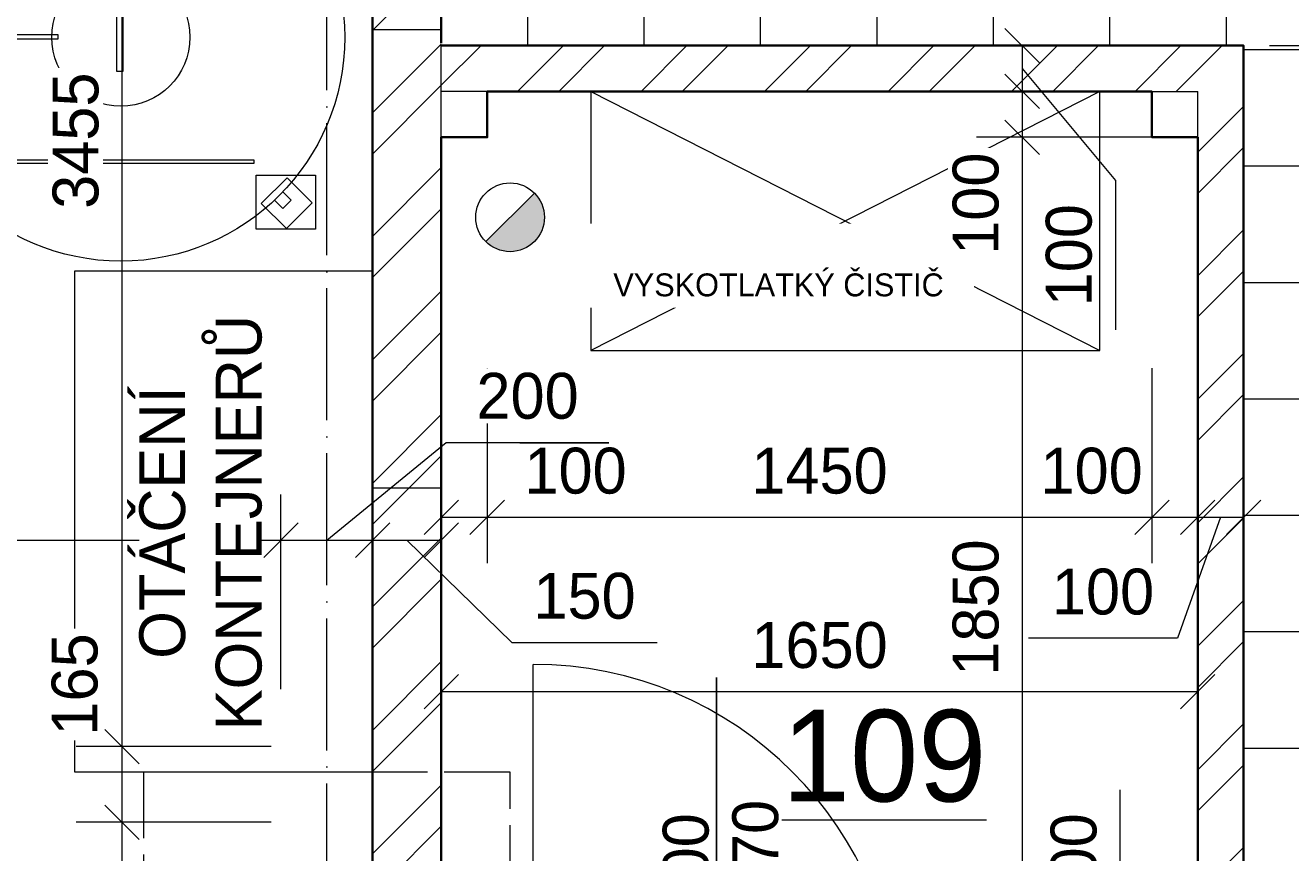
# Model space of a CAD drawing. Header units: millimetres. Extents: x -291499 to 405099, y -171163 to 417446.
# Tile 18 of 256: x -252363 to -249602, y 40456 to 42261. Entities that reach past the tile are written whole.
import ezdxf
from ezdxf.enums import TextEntityAlignment as Align

# ---------------------------------------------------------------- set-up
doc = ezdxf.new("R2010")
doc.units = ezdxf.units.MM
doc.header["$LTSCALE"] = 12
doc.header["$PDMODE"] = 35
doc.header["$PDSIZE"] = -4
for name, pattern in [('ACAD_ISO02W100', [15, 12, -3]), ('ACAD_ISO04W100', [30, 24, -3, 0, -3]), ('ACAD_ISO10W100', [18, 12, -3, 0, -3])]:
    doc.linetypes.add(name, pattern=pattern)
for name, color, linetype, lineweight in [('koty', 6, 'Continuous', 9), ('NS_tenka', 10, 'Continuous', 9), ('NS_tlusta', 10, 'Continuous', 15), ('NS_velmi_tlusta', 10, 'Continuous', 35), ('srafy', 6, 'Continuous', 9), ('tenka', 6, 'Continuous', 9), ('text', 6, 'Continuous', 9), ('tlusta', 7, 'Continuous', 15)]:
    doc.layers.add(name, color=color, linetype=linetype, lineweight=lineweight)
doc.layers.add('netisk', color=30, linetype='Continuous', plot=False)
doc.layers.add('popisky', color=6, linetype='Continuous')
doc.layers.add('zarizovaci predmety', color=10, linetype='Continuous', lineweight=9, transparency=0.3)
doc.styles.add('laplan', font='txt', dxfattribs={"height": 2})
doc.styles.add('laplan bold', font='txt', dxfattribs={"height": 2})
doc.styles.add('laplan N', font='txt')
doc.dimstyles.new('laplan', dxfattribs={"dimscale": 0, "dimtxt": 2, "dimasz": 1.5, "dimexe": 2, "dimexo": 0, "dimgap": 1, "dimtad": 1, "dimdec": 0, "dimrnd": 5, "dimzin": 1, "dimtxsty": 'laplan', "dimblk": 'OBLIQUE', "dimcen": 2, "dimclrd": 256, "dimclre": 256, "dimclrt": 256, "dimadec": 0, "dimazin": 0, "dimtfac": 1, "dimtdec": 0, "dimtmove": 1, "dimatfit": 2, "dimfxl": 6.5, "dimfxlon": 1, "dimtfill": 1, "dimlwd": 13, "dimlwe": -1, "dimarcsym": 0})
pattern_1 = [(45, (-143959.65, 10701.15), (-134.70384, 134.70384), []), (45, (-143869.85, 10701.15), (-134.70384, 134.70384), [])]

# ---------------------------------------------------------------- blocks, each defined once
blk = doc.blocks.new('_OBLIQUE')
at = {"color": 0, "linetype": 'ByBlock'}
blk.add_line((-0.5, -0.5), (0.5, 0.5), dxfattribs=at)
blk = doc.blocks.new('*D95')
at = {"layer": 'Defpoints', "color": 0, "transparency": 16777216}
for p in [(-250052, 43787.1), (-248919.8, 43787.1), (-250252, 40232.1)]:
    blk.add_point(p, dxfattribs=at)
at = {"layer": 'koty', "transparency": 16777216}
for p, q in [((-249244.8, 43787.1), (-248819.8, 43787.1)), ((-249244.8, 40232.1), (-248819.8, 40232.1))]:
    blk.add_line(p, q, dxfattribs=at)
at = {"layer": 'koty', "lineweight": 13, "transparency": 16777216}
blk.add_line((-248919.8, 40232.1), (-248919.8, 43787.1), dxfattribs=at)
at = {"layer": 'koty', "lineweight": 13, "transparency": 16777216, "xscale": 75, "yscale": 75, "zscale": 75}
for p, rotation in [((-248919.8, 43787.1), 90), ((-248919.8, 40232.1), 270)]:
    blk.add_blockref('_OBLIQUE', p, dxfattribs=dict(at, rotation=rotation))
at = {"layer": 'koty', "transparency": 16777216, "insert": (-249020.8, 42009.6), "char_height": 100, "attachment_point": 5, "rotation": 90, "style": 'laplan', "bg_fill": 3, "box_fill_scale": 1.1, "bg_fill_color": 256, "bg_fill_true_color": 13158600, "bg_fill_transparency": 0}
blk.add_mtext('3555', dxfattribs=at)
blk = doc.blocks.new('A$C0abe2e0b')
at = {"layer": 'zarizovaci predmety'}
for points in [[(63.7, 907.3), (193.4, 907.3), (193.4, 789.6), (63.7, 789.6)], [(71, 849.4), (127.4, 905.8), (182, 851.1), (125.7, 794.8)], [(786.7, 907.3), (916.4, 907.3), (916.4, 789.6), (786.7, 789.6)], [(117.1, 843.9), (135.1, 861.8), (153, 843.9), (135.1, 825.9)], [(826, 841.8), (844, 859.7), (861.9, 841.8), (844, 823.8)], [(198.4, 764.2), (782.3, 764.2), (782.3, 755.8), (198.4, 755.8)], [(484.2, 563.3), (497, 563.3), (497, 413.5), (484.2, 413.5)], [(625.7, 492.4), (1029.5, 492.4), (1029.5, 482.4), (625.7, 482.4)], [(198.1, 219.5), (782, 219.5), (782, 210.7), (198.1, 210.7)], [(63.7, 181.8), (193.4, 181.8), (193.4, 64.1), (63.7, 64.1)], [(788.7, 181.8), (918.4, 181.8), (918.4, 64.1), (788.7, 64.1)], [(117.3, 133), (135.2, 151), (153.1, 133), (135.2, 115.1)], [(825.9, 135.1), (843.9, 153), (861.8, 135.1), (843.9, 117.1)]]:
    blk.add_lwpolyline(points, close=True, dxfattribs=at)
for centre, radius in [((488.5, 488.5), 488.5), ((488.5, 488.5), 150.5), ((491.2, 119.1), 43.6)]:
    blk.add_circle(centre, radius, dxfattribs=at)
blk = doc.blocks.new('*D181')
at = {"layer": 'Defpoints', "color": 0, "transparency": 16777216}
for p in [(-252151.4, 40687.5), (-251805, 40687.5), (-251805, 40522.5)]:
    blk.add_point(p, dxfattribs=at)
at = {"layer": 'koty', "transparency": 16777216}
for p, q in [((-251826.4, 40687.5), (-252251.4, 40687.5)), ((-251826.4, 40522.5), (-252251.4, 40522.5))]:
    blk.add_line(p, q, dxfattribs=at)
at = {"layer": 'koty', "lineweight": 13, "transparency": 16777216}
blk.add_line((-252151.4, 40522.5), (-252151.4, 40687.5), dxfattribs=at)
at = {"layer": 'koty', "lineweight": 13, "transparency": 16777216, "xscale": 75, "yscale": 75, "zscale": 75}
for p, rotation in [((-252151.4, 40687.5), 90), ((-252151.4, 40522.5), 270)]:
    blk.add_blockref('_OBLIQUE', p, dxfattribs=dict(at, rotation=rotation))
at = {"layer": 'koty', "transparency": 16777216, "insert": (-252254.4, 40823.2), "char_height": 100, "attachment_point": 5, "rotation": 90, "style": 'laplan', "bg_fill": 3, "box_fill_scale": 1.1, "bg_fill_color": 256, "bg_fill_true_color": 13158600, "bg_fill_transparency": 0}
blk.add_mtext('165', dxfattribs=at)
blk = doc.blocks.new('*D182')
at = {"layer": 'Defpoints', "color": 0, "transparency": 16777216}
for p in [(-252151.4, 43737.1), (-251805, 43737.1), (-251805, 40282.1)]:
    blk.add_point(p, dxfattribs=at)
at = {"layer": 'koty', "transparency": 16777216}
for p, q in [((-251826.4, 43737.1), (-252251.4, 43737.1)), ((-251826.4, 40282.1), (-252251.4, 40282.1))]:
    blk.add_line(p, q, dxfattribs=at)
at = {"layer": 'koty', "lineweight": 13, "transparency": 16777216}
blk.add_line((-252151.4, 40282.1), (-252151.4, 43737.1), dxfattribs=at)
at = {"layer": 'koty', "lineweight": 13, "transparency": 16777216, "xscale": 75, "yscale": 75, "zscale": 75}
for p, rotation in [((-252151.4, 43737.1), 90), ((-252151.4, 40282.1), 270)]:
    blk.add_blockref('_OBLIQUE', p, dxfattribs=dict(at, rotation=rotation))
at = {"layer": 'koty', "transparency": 16777216, "insert": (-252252.4, 42009.6), "char_height": 100, "attachment_point": 5, "rotation": 90, "style": 'laplan', "bg_fill": 3, "box_fill_scale": 1.1, "bg_fill_color": 256, "bg_fill_true_color": 13158600, "bg_fill_transparency": 0}
blk.add_mtext('3455', dxfattribs=at)
blk = doc.blocks.new('*D228')
at = {"layer": 'Defpoints', "color": 0, "transparency": 16777216}
for p in [(-251805, 41138), (-257565, 40792.5), (-251805, 40687.5)]:
    blk.add_point(p, dxfattribs=at)
at = {"layer": 'koty', "transparency": 16777216}
for p, q in [((-257565, 40813), (-257565, 41238)), ((-251805, 40813), (-251805, 41238))]:
    blk.add_line(p, q, dxfattribs=at)
at = {"layer": 'koty', "lineweight": 13, "transparency": 16777216}
blk.add_line((-257565, 41138), (-251805, 41138), dxfattribs=at)
at = {"layer": 'koty', "lineweight": 13, "transparency": 16777216, "xscale": 75, "yscale": 75, "zscale": 75, "rotation": 180}
blk.add_blockref('_OBLIQUE', (-257565, 41138), dxfattribs=at)
at = {"layer": 'koty', "lineweight": 13, "transparency": 16777216, "xscale": 75, "yscale": 75, "zscale": 75}
blk.add_blockref('_OBLIQUE', (-251805, 41138), dxfattribs=at)
at = {"layer": 'koty', "transparency": 16777216, "insert": (-254449.5, 41237.8), "char_height": 100, "attachment_point": 5, "style": 'laplan', "bg_fill": 3, "box_fill_scale": 1.1, "bg_fill_color": 256, "bg_fill_true_color": 13158600, "bg_fill_transparency": 0}
blk.add_mtext('5760', dxfattribs=at)
blk = doc.blocks.new('*D229')
at = {"layer": 'Defpoints', "color": 0, "transparency": 16777216}
for p in [(-251605, 41138), (-251805, 40687.5), (-251605, 40687.5)]:
    blk.add_point(p, dxfattribs=at)
at = {"layer": 'koty', "lineweight": 13, "transparency": 16777216}
for p, q in [((-251705, 41138), (-251444.2, 41351.3)), ((-251444.2, 41351.3), (-251089.5, 41351.3)), ((-251805, 41138), (-251605, 41138))]:
    blk.add_line(p, q, dxfattribs=at)
at = {"layer": 'koty', "transparency": 16777216}
for p, q in [((-251805, 40813), (-251805, 41238)), ((-251605, 40813), (-251605, 41238))]:
    blk.add_line(p, q, dxfattribs=at)
at = {"layer": 'koty', "lineweight": 13, "transparency": 16777216, "xscale": 75, "yscale": 75, "zscale": 75, "rotation": 180}
blk.add_blockref('_OBLIQUE', (-251805, 41138), dxfattribs=at)
at = {"layer": 'koty', "lineweight": 13, "transparency": 16777216, "xscale": 75, "yscale": 75, "zscale": 75}
blk.add_blockref('_OBLIQUE', (-251605, 41138), dxfattribs=at)
at = {"layer": 'koty', "transparency": 16777216, "insert": (-251266.9, 41452.3), "char_height": 100, "attachment_point": 5, "style": 'laplan', "bg_fill": 3, "box_fill_scale": 1.1, "bg_fill_color": 256, "bg_fill_true_color": 13158600, "bg_fill_transparency": 0}
blk.add_mtext('200', dxfattribs=at)
blk = doc.blocks.new('*U1809')
at = {"layer": 'NS_tlusta', "linetype": 'ByBlock'}
for p, q in [((-400, 100), (-400, 900)), ((-450, 100), (-400, 100)), ((-400, 0), (-400, 100)), ((400, 100), (400, 0)), ((400, 100), (450, 100)), ((400, 0), (450, 0)), ((-450, 0), (-400, 0))]:
    blk.add_line(p, q, dxfattribs=at)
at = {"layer": 'NS_tlusta', "linetype": 'ACAD_ISO10W100'}
for p, q in [((-400, 100), (400, 100)), ((-400, 0), (400, 0))]:
    blk.add_line(p, q, dxfattribs=at)
at = {"layer": 'NS_tlusta', "linetype": 'ByBlock'}
blk.add_arc((-400, 100), 800, 0, 90, dxfattribs=at)
at = {"layer": 'popisky'}
blk.add_line((0, -77.5), (0, 871.4), dxfattribs=at)
at = {"layer": 'popisky', "style": 'laplan N', "flags": 8}
blk.add_attdef('SIRKA', text='', height=100, rotation=90, dxfattribs=at).set_placement((13, 463.6), align=Align.BOTTOM_CENTER)
blk.add_attdef('VYSKA', text='', height=100, rotation=90, dxfattribs=at).set_placement((34.8, 455.6), align=Align.TOP_CENTER)
blk = doc.blocks.new('*D232')
at = {"layer": 'Defpoints', "color": 0, "transparency": 16777216}
for p in [(-251455, 41138), (-251605, 40687.5), (-251455, 40167.1)]:
    blk.add_point(p, dxfattribs=at)
at = {"layer": 'koty', "transparency": 16777216}
for p, q in [((-251605, 40813), (-251605, 41238)), ((-251455, 40813), (-251455, 41238))]:
    blk.add_line(p, q, dxfattribs=at)
at = {"layer": 'koty', "lineweight": 13, "transparency": 16777216}
for p, q in [((-251605, 41138), (-251455, 41138)), ((-251530, 41138), (-251301.2, 40915)), ((-251301.2, 40915), (-250984.1, 40915))]:
    blk.add_line(p, q, dxfattribs=at)
at = {"layer": 'koty', "lineweight": 13, "transparency": 16777216, "xscale": 75, "yscale": 75, "zscale": 75, "rotation": 180}
blk.add_blockref('_OBLIQUE', (-251605, 41138), dxfattribs=at)
at = {"layer": 'koty', "lineweight": 13, "transparency": 16777216, "xscale": 75, "yscale": 75, "zscale": 75}
blk.add_blockref('_OBLIQUE', (-251455, 41138), dxfattribs=at)
at = {"layer": 'koty', "transparency": 16777216, "insert": (-251142.6, 41016), "char_height": 100, "attachment_point": 5, "style": 'laplan', "bg_fill": 3, "box_fill_scale": 1.1, "bg_fill_color": 256, "bg_fill_true_color": 13158600, "bg_fill_transparency": 0}
blk.add_mtext('150', dxfattribs=at)
blk = doc.blocks.new('*D233')
at = {"layer": 'Defpoints', "color": 0, "transparency": 16777216}
for p in [(-251355, 42017.1), (-251355, 41188), (-251455, 40167.1)]:
    blk.add_point(p, dxfattribs=at)
at = {"layer": 'koty', "transparency": 16777216}
for p, q in [((-251355, 41513), (-251355, 41088)), ((-251455, 40863), (-251455, 41288))]:
    blk.add_line(p, q, dxfattribs=at)
at = {"layer": 'koty', "lineweight": 13, "transparency": 16777216}
blk.add_line((-251455, 41188), (-251355, 41188), dxfattribs=at)
at = {"layer": 'koty', "lineweight": 13, "transparency": 16777216, "xscale": 75, "yscale": 75, "zscale": 75, "rotation": 180}
blk.add_blockref('_OBLIQUE', (-251455, 41188), dxfattribs=at)
at = {"layer": 'koty', "lineweight": 13, "transparency": 16777216, "xscale": 75, "yscale": 75, "zscale": 75}
blk.add_blockref('_OBLIQUE', (-251355, 41188), dxfattribs=at)
at = {"layer": 'koty', "transparency": 16777216, "insert": (-251162.2, 41289), "char_height": 100, "attachment_point": 5, "style": 'laplan', "bg_fill": 3, "box_fill_scale": 1.1, "bg_fill_color": 256, "bg_fill_true_color": 13158600, "bg_fill_transparency": 0}
blk.add_mtext('100', dxfattribs=at)
blk = doc.blocks.new('*D234')
at = {"layer": 'Defpoints', "color": 0, "transparency": 16777216}
for p in [(-251355, 42017.1), (-249905, 42017.1), (-249905, 41188)]:
    blk.add_point(p, dxfattribs=at)
at = {"layer": 'koty', "transparency": 16777216}
for p, q in [((-251355, 41513), (-251355, 41088)), ((-249905, 41513), (-249905, 41088))]:
    blk.add_line(p, q, dxfattribs=at)
at = {"layer": 'koty', "lineweight": 13, "transparency": 16777216}
blk.add_line((-251355, 41188), (-249905, 41188), dxfattribs=at)
at = {"layer": 'koty', "lineweight": 13, "transparency": 16777216, "xscale": 75, "yscale": 75, "zscale": 75, "rotation": 180}
blk.add_blockref('_OBLIQUE', (-251355, 41188), dxfattribs=at)
at = {"layer": 'koty', "lineweight": 13, "transparency": 16777216, "xscale": 75, "yscale": 75, "zscale": 75}
blk.add_blockref('_OBLIQUE', (-249905, 41188), dxfattribs=at)
at = {"layer": 'koty', "transparency": 16777216, "insert": (-250630, 41289), "char_height": 100, "attachment_point": 5, "style": 'laplan', "bg_fill": 3, "box_fill_scale": 1.1, "bg_fill_color": 256, "bg_fill_true_color": 13158600, "bg_fill_transparency": 0}
blk.add_mtext('1450', dxfattribs=at)
blk = doc.blocks.new('*D235')
at = {"layer": 'Defpoints', "color": 0, "transparency": 16777216}
for p in [(-249905, 42017.1), (-249805, 42017.1), (-249805, 41188)]:
    blk.add_point(p, dxfattribs=at)
at = {"layer": 'koty', "transparency": 16777216}
for p, q in [((-249905, 41513), (-249905, 41088)), ((-249805, 41513), (-249805, 41088))]:
    blk.add_line(p, q, dxfattribs=at)
at = {"layer": 'koty', "lineweight": 13, "transparency": 16777216}
blk.add_line((-249905, 41188), (-249805, 41188), dxfattribs=at)
at = {"layer": 'koty', "lineweight": 13, "transparency": 16777216, "xscale": 75, "yscale": 75, "zscale": 75, "rotation": 180}
blk.add_blockref('_OBLIQUE', (-249905, 41188), dxfattribs=at)
at = {"layer": 'koty', "lineweight": 13, "transparency": 16777216, "xscale": 75, "yscale": 75, "zscale": 75}
blk.add_blockref('_OBLIQUE', (-249805, 41188), dxfattribs=at)
at = {"layer": 'koty', "transparency": 16777216, "insert": (-250036.5, 41289), "char_height": 100, "attachment_point": 5, "style": 'laplan', "bg_fill": 3, "box_fill_scale": 1.1, "bg_fill_color": 256, "bg_fill_true_color": 13158600, "bg_fill_transparency": 0}
blk.add_mtext('100', dxfattribs=at)
blk = doc.blocks.new('*D236')
at = {"layer": 'Defpoints', "color": 0, "transparency": 16777216}
for p in [(-249705, 42217.1), (-249805, 42017.1), (-249705, 41188)]:
    blk.add_point(p, dxfattribs=at)
at = {"layer": 'koty', "transparency": 16777216}
for p, q in [((-249805, 41513), (-249805, 41088)), ((-249705, 41513), (-249705, 41088))]:
    blk.add_line(p, q, dxfattribs=at)
at = {"layer": 'koty', "lineweight": 13, "transparency": 16777216}
for p, q in [((-249755, 41188), (-249848.8, 40924.2)), ((-249805, 41188), (-249705, 41188)), ((-249848.8, 40924.2), (-250174.4, 40924.2))]:
    blk.add_line(p, q, dxfattribs=at)
at = {"layer": 'koty', "lineweight": 13, "transparency": 16777216, "xscale": 75, "yscale": 75, "zscale": 75, "rotation": 180}
blk.add_blockref('_OBLIQUE', (-249805, 41188), dxfattribs=at)
at = {"layer": 'koty', "lineweight": 13, "transparency": 16777216, "xscale": 75, "yscale": 75, "zscale": 75}
blk.add_blockref('_OBLIQUE', (-249705, 41188), dxfattribs=at)
at = {"layer": 'koty', "transparency": 16777216, "insert": (-250011.6, 41025.2), "char_height": 100, "attachment_point": 5, "style": 'laplan', "bg_fill": 3, "box_fill_scale": 1.1, "bg_fill_color": 256, "bg_fill_true_color": 13158600, "bg_fill_transparency": 0}
blk.add_mtext('100', dxfattribs=at)
blk = doc.blocks.new('*D239')
at = {"layer": 'Defpoints', "color": 0, "transparency": 16777216}
for p in [(-249705, 44117.5), (-251455, 43737.1), (-249705, 42167.1)]:
    blk.add_point(p, dxfattribs=at)
at = {"layer": 'koty', "transparency": 16777216}
for p, q in [((-251455, 43792.5), (-251455, 44217.5)), ((-249705, 43792.5), (-249705, 44217.5))]:
    blk.add_line(p, q, dxfattribs=at)
at = {"layer": 'koty', "lineweight": 13, "transparency": 16777216}
blk.add_line((-251455, 44117.5), (-249705, 44117.5), dxfattribs=at)
at = {"layer": 'koty', "lineweight": 13, "transparency": 16777216, "xscale": 75, "yscale": 75, "zscale": 75, "rotation": 180}
blk.add_blockref('_OBLIQUE', (-251455, 44117.5), dxfattribs=at)
at = {"layer": 'koty', "lineweight": 13, "transparency": 16777216, "xscale": 75, "yscale": 75, "zscale": 75}
blk.add_blockref('_OBLIQUE', (-249705, 44117.5), dxfattribs=at)
at = {"layer": 'koty', "transparency": 16777216, "insert": (-250580, 44218.5), "char_height": 100, "attachment_point": 5, "style": 'laplan', "bg_fill": 3, "box_fill_scale": 1.1, "bg_fill_color": 256, "bg_fill_true_color": 13158600, "bg_fill_transparency": 0}
blk.add_mtext('1750', dxfattribs=at)
blk = doc.blocks.new('*D240')
at = {"layer": 'Defpoints', "color": 0, "transparency": 16777216}
for p in [(-251455, 44117.5), (-251605, 43737.1), (-251455, 42222.1)]:
    blk.add_point(p, dxfattribs=at)
at = {"layer": 'koty', "transparency": 16777216}
for p, q in [((-251605, 43792.5), (-251605, 44217.5)), ((-251455, 43792.5), (-251455, 44217.5))]:
    blk.add_line(p, q, dxfattribs=at)
at = {"layer": 'koty', "lineweight": 13, "transparency": 16777216}
blk.add_line((-251605, 44117.5), (-251455, 44117.5), dxfattribs=at)
at = {"layer": 'koty', "lineweight": 13, "transparency": 16777216, "xscale": 75, "yscale": 75, "zscale": 75, "rotation": 180}
blk.add_blockref('_OBLIQUE', (-251605, 44117.5), dxfattribs=at)
at = {"layer": 'koty', "lineweight": 13, "transparency": 16777216, "xscale": 75, "yscale": 75, "zscale": 75}
blk.add_blockref('_OBLIQUE', (-251455, 44117.5), dxfattribs=at)
at = {"layer": 'koty', "transparency": 16777216, "insert": (-251305, 44218.5), "char_height": 100, "attachment_point": 5, "style": 'laplan', "bg_fill": 3, "box_fill_scale": 1.1, "bg_fill_color": 256, "bg_fill_true_color": 13158600, "bg_fill_transparency": 0}
blk.add_mtext('150', dxfattribs=at)
blk = doc.blocks.new('*D241')
at = {"layer": 'Defpoints', "color": 0, "transparency": 16777216}
for p in [(-250460.6, 42217.1), (-249323.1, 42217.1), (-250460.6, 39967.1)]:
    blk.add_point(p, dxfattribs=at)
at = {"layer": 'koty', "transparency": 16777216}
for p, q in [((-249648.1, 42217.1), (-249223.1, 42217.1)), ((-249648.1, 39967.1), (-249223.1, 39967.1))]:
    blk.add_line(p, q, dxfattribs=at)
at = {"layer": 'koty', "lineweight": 13, "transparency": 16777216}
blk.add_line((-249323.1, 39967.1), (-249323.1, 42217.1), dxfattribs=at)
at = {"layer": 'koty', "lineweight": 13, "transparency": 16777216, "xscale": 75, "yscale": 75, "zscale": 75}
for p, rotation in [((-249323.1, 42217.1), 90), ((-249323.1, 39967.1), 270)]:
    blk.add_blockref('_OBLIQUE', p, dxfattribs=dict(at, rotation=rotation))
at = {"layer": 'koty', "transparency": 16777216, "insert": (-249424.1, 41092.1), "char_height": 100, "attachment_point": 5, "rotation": 90, "style": 'laplan', "bg_fill": 3, "box_fill_scale": 1.1, "bg_fill_color": 256, "bg_fill_true_color": 13158600, "bg_fill_transparency": 0}
blk.add_mtext('2250', dxfattribs=at)
blk = doc.blocks.new('*D242')
at = {"layer": 'Defpoints', "color": 0, "transparency": 16777216}
for p in [(-252210.6, 50752.1), (-249323.1, 50752.1), (-250460.6, 42217.1)]:
    blk.add_point(p, dxfattribs=at)
at = {"layer": 'koty', "transparency": 16777216}
for p, q in [((-249648.1, 50752.1), (-249223.1, 50752.1)), ((-249648.1, 42217.1), (-249223.1, 42217.1))]:
    blk.add_line(p, q, dxfattribs=at)
at = {"layer": 'koty', "lineweight": 13, "transparency": 16777216}
blk.add_line((-249323.1, 42217.1), (-249323.1, 50752.1), dxfattribs=at)
at = {"layer": 'koty', "lineweight": 13, "transparency": 16777216, "xscale": 75, "yscale": 75, "zscale": 75}
for p, rotation in [((-249323.1, 50752.1), 90), ((-249323.1, 42217.1), 270)]:
    blk.add_blockref('_OBLIQUE', p, dxfattribs=dict(at, rotation=rotation))
at = {"layer": 'koty', "transparency": 16777216, "insert": (-249424.2, 46484.6), "char_height": 100, "attachment_point": 5, "rotation": 90, "style": 'laplan', "bg_fill": 3, "box_fill_scale": 1.1, "bg_fill_color": 256, "bg_fill_true_color": 13158600, "bg_fill_transparency": 0}
blk.add_mtext('8535', dxfattribs=at)
blk = doc.blocks.new('*D243')
at = {"layer": 'Defpoints', "color": 0, "transparency": 16777216}
for p in [(-249805, 40807.5), (-251455, 40345.7), (-249805, 40345.7)]:
    blk.add_point(p, dxfattribs=at)
at = {"layer": 'koty', "transparency": 16777216}
for p, q in [((-251455, 40482.5), (-251455, 40907.5)), ((-249805, 40482.5), (-249805, 40907.5))]:
    blk.add_line(p, q, dxfattribs=at)
at = {"layer": 'koty', "lineweight": 13, "transparency": 16777216}
blk.add_line((-251455, 40807.5), (-249805, 40807.5), dxfattribs=at)
at = {"layer": 'koty', "lineweight": 13, "transparency": 16777216, "xscale": 75, "yscale": 75, "zscale": 75, "rotation": 180}
blk.add_blockref('_OBLIQUE', (-251455, 40807.5), dxfattribs=at)
at = {"layer": 'koty', "lineweight": 13, "transparency": 16777216, "xscale": 75, "yscale": 75, "zscale": 75}
blk.add_blockref('_OBLIQUE', (-249805, 40807.5), dxfattribs=at)
at = {"layer": 'koty', "transparency": 16777216, "insert": (-250630, 40908.5), "char_height": 100, "attachment_point": 5, "style": 'laplan', "bg_fill": 3, "box_fill_scale": 1.1, "bg_fill_color": 256, "bg_fill_true_color": 13158600, "bg_fill_transparency": 0}
blk.add_mtext('1650', dxfattribs=at)
blk = doc.blocks.new('*D244')
at = {"layer": 'Defpoints', "color": 0, "transparency": 16777216}
for p in [(-249705, 42217.1), (-250187.9, 42117.1), (-249974.2, 42117.1)]:
    blk.add_point(p, dxfattribs=at)
at = {"layer": 'koty', "transparency": 16777216}
for p, q in [((-249862.9, 42217.1), (-250287.9, 42217.1)), ((-249974.2, 42117.1), (-250287.9, 42117.1))]:
    blk.add_line(p, q, dxfattribs=at)
at = {"layer": 'koty', "lineweight": 13, "transparency": 16777216}
for p, q in [((-250187.9, 42217.1), (-250187.9, 42117.1)), ((-250187.9, 42167.1), (-249984.7, 41922.5)), ((-249984.7, 41922.5), (-249984.7, 41596.9))]:
    blk.add_line(p, q, dxfattribs=at)
at = {"layer": 'koty', "lineweight": 13, "transparency": 16777216, "xscale": 75, "yscale": 75, "zscale": 75}
for p, rotation in [((-250187.9, 42217.1), 90), ((-250187.9, 42117.1), 270)]:
    blk.add_blockref('_OBLIQUE', p, dxfattribs=dict(at, rotation=rotation))
at = {"layer": 'koty', "transparency": 16777216, "insert": (-250085.7, 41759.7), "char_height": 100, "attachment_point": 5, "rotation": 90, "style": 'laplan', "bg_fill": 3, "box_fill_scale": 1.1, "bg_fill_color": 256, "bg_fill_true_color": 13158600, "bg_fill_transparency": 0}
blk.add_mtext('100', dxfattribs=at)
blk = doc.blocks.new('*D245')
at = {"layer": 'Defpoints', "color": 0, "transparency": 16777216}
for p in [(-249974.2, 42117.1), (-250187.9, 42017.1), (-249874.2, 42017.1)]:
    blk.add_point(p, dxfattribs=at)
at = {"layer": 'koty', "transparency": 16777216}
for p, q in [((-249974.2, 42117.1), (-250287.9, 42117.1)), ((-249874.2, 42017.1), (-250287.9, 42017.1))]:
    blk.add_line(p, q, dxfattribs=at)
at = {"layer": 'koty', "lineweight": 13, "transparency": 16777216}
blk.add_line((-250187.9, 42117.1), (-250187.9, 42017.1), dxfattribs=at)
at = {"layer": 'koty', "lineweight": 13, "transparency": 16777216, "xscale": 75, "yscale": 75, "zscale": 75}
for p, rotation in [((-250187.9, 42117.1), 90), ((-250187.9, 42017.1), 270)]:
    blk.add_blockref('_OBLIQUE', p, dxfattribs=dict(at, rotation=rotation))
at = {"layer": 'koty', "transparency": 16777216, "insert": (-250288.9, 41872.1), "char_height": 100, "attachment_point": 5, "rotation": 90, "style": 'laplan', "bg_fill": 3, "box_fill_scale": 1.1, "bg_fill_color": 256, "bg_fill_true_color": 13158600, "bg_fill_transparency": 0}
blk.add_mtext('100', dxfattribs=at)
blk = doc.blocks.new('*D246')
at = {"layer": 'Defpoints', "color": 0, "transparency": 16777216}
for p in [(-249874.2, 42017.1), (-250187.9, 40167.1), (-249874.2, 40167.1)]:
    blk.add_point(p, dxfattribs=at)
at = {"layer": 'koty', "transparency": 16777216}
for p, q in [((-249874.2, 42017.1), (-250287.9, 42017.1)), ((-249874.2, 40167.1), (-250287.9, 40167.1))]:
    blk.add_line(p, q, dxfattribs=at)
at = {"layer": 'koty', "lineweight": 13, "transparency": 16777216}
blk.add_line((-250187.9, 42017.1), (-250187.9, 40167.1), dxfattribs=at)
at = {"layer": 'koty', "lineweight": 13, "transparency": 16777216, "xscale": 75, "yscale": 75, "zscale": 75}
for p, rotation in [((-250187.9, 42017.1), 90), ((-250187.9, 40167.1), 270)]:
    blk.add_blockref('_OBLIQUE', p, dxfattribs=dict(at, rotation=rotation))
at = {"layer": 'koty', "transparency": 16777216, "insert": (-250289, 40991), "char_height": 100, "attachment_point": 5, "rotation": 90, "style": 'laplan', "bg_fill": 3, "box_fill_scale": 1.1, "bg_fill_color": 256, "bg_fill_true_color": 13158600, "bg_fill_transparency": 0}
blk.add_mtext('1850', dxfattribs=at)
blk = doc.blocks.new('*D248')
at = {"layer": 'Defpoints', "color": 0, "transparency": 16777216}
for p in [(-249874.2, 40067.1), (-250187.9, 39967.1), (-249774.2, 39967.1)]:
    blk.add_point(p, dxfattribs=at)
at = {"layer": 'koty', "lineweight": 13, "transparency": 16777216}
for p, q in [((-249974.2, 40267.8), (-249974.2, 40593.4)), ((-250187.9, 40017.1), (-249974.2, 40267.8)), ((-250187.9, 40067.1), (-250187.9, 39967.1))]:
    blk.add_line(p, q, dxfattribs=at)
at = {"layer": 'koty', "transparency": 16777216}
for p, q in [((-249874.2, 40067.1), (-250287.9, 40067.1)), ((-249862.9, 39967.1), (-250287.9, 39967.1))]:
    blk.add_line(p, q, dxfattribs=at)
at = {"layer": 'koty', "lineweight": 13, "transparency": 16777216, "xscale": 75, "yscale": 75, "zscale": 75}
for p, rotation in [((-250187.9, 40067.1), 90), ((-250187.9, 39967.1), 270)]:
    blk.add_blockref('_OBLIQUE', p, dxfattribs=dict(at, rotation=rotation))
at = {"layer": 'koty', "transparency": 16777216, "insert": (-250075.2, 40430.6), "char_height": 100, "attachment_point": 5, "rotation": 90, "style": 'laplan', "bg_fill": 3, "box_fill_scale": 1.1, "bg_fill_color": 256, "bg_fill_true_color": 13158600, "bg_fill_transparency": 0}
blk.add_mtext('100', dxfattribs=at)

msp = doc.modelspace()

# ---------------------------------------------------------------- hatches: boundary and pattern name
at = {"layer": 'koty', "transparency": 33554534}
h = msp.add_hatch(dxfattribs=at)
h.set_pattern_fill('ANSI37', color=1, scale=80, angle=45)
h.set_pattern_definition([(90, (-259902.71, 32556.28), (-254, 0), []), (180, (-259902.71, 32556.28), (-3e-14, -254), [])])
h.paths.add_polyline_path([(-249705, 39967.1), (-270205, 39967.1), (-270204.8, 39467.1), (-249143.4, 39467.1), (-249143.4, 39417.1), (-248520.5, 39417.1), (-248471.1, 42712.1), (-250955, 42712.1), (-250955, 50233.9), (-248359.6, 50141.2), (-248352.1, 50641.3), (-251455, 50752.1), (-251455, 42217.1), (-249705, 42217.1)])
at = {"layer": 'netisk'}
h = msp.add_hatch(color=1, dxfattribs=at)
h.dxf.hatch_style = 1
h.paths.add_polyline_path([(-251230, 41842.4, 0.198912), (-251251.9, 41895.4), (-251358, 41789.4, 0.668179)])
at = {"layer": 'srafy', "transparency": 33554610}
h = msp.add_hatch(dxfattribs=at)
h.set_pattern_fill('ANSI32', color=1, scale=20)
h.set_pattern_definition(pattern_1)
h.paths.add_polyline_path([(-251305, 40067.1), (-251355, 40067.1), (-251455, 40067.1), (-251455, 39967.1), (-251305, 39967.1)])
h.paths.add_polyline_path([(-249705, 40252.1), (-249805, 40252.1), (-249805, 40167.1), (-249805, 40067.1), (-249905, 40067.1), (-250405, 40067.1), (-250405, 39967.1), (-249705, 39967.1)])
h.paths.add_polyline_path([(-249705, 42217.1), (-251455, 42217.1), (-251455, 42117.1), (-251355, 42117.1), (-249905, 42117.1), (-249805, 42117.1), (-249805, 42017.1), (-249805, 40252.1), (-249705, 40252.1)])

# ---------------------------------------------------------------- linework, layer by layer
at = {"layer": 'netisk'}
msp.add_lwpolyline([(-251605, 50202.1), (-251605, 46802.1), (-251805, 46802.1), (-251805, 46702.1), (-251605, 46702.1), (-251605, 43837.1), (-251805, 43837.1), (-251805, 43737.1), (-251605, 43737.1), (-251605, 40282.1), (-251805, 40282.1), (-251805, 40117.1), (-257565, 40117.1), (-257565, 40387.1), (-257845, 40387.1), (-257845, 40117.1), (-258805, 40117.1), (-258805, 51014.7)], dxfattribs=at)
at = {"layer": 'NS_tenka'}
for p, q in [((-251605, 42252.1), (-251455, 42252.1)), ((-251605, 41252.1), (-251455, 41252.1))]:
    msp.add_line(p, q, dxfattribs=at)
at = {"layer": 'NS_tlusta'}
for p, q in [((-251455, 42017.1), (-251455, 42217.1)), ((-251355, 42117.1), (-251455, 42117.1)), ((-251251.9, 41895.4), (-251358, 41789.4))]:
    msp.add_line(p, q, dxfattribs=at)
at = {"layer": 'NS_tlusta', "linetype": 'ACAD_ISO02W100'}
msp.add_lwpolyline([(-252105, 39832.1), (-251305, 39832.1), (-251305, 40632.1), (-252105, 40632.1)], close=True, dxfattribs=at)
at = {"layer": 'NS_tlusta', "color": 1}
msp.add_circle((-251305, 41842.4), 75, dxfattribs=at)
at = {"layer": 'NS_velmi_tlusta', "color": 1}
for p, q in [((-251455, 42222.1), (-251455, 50752.1)), ((-251605, 40282.1), (-251605, 43737.1)), ((-251455, 40167.1), (-251455, 42017.1))]:
    msp.add_line(p, q, dxfattribs=at)
for points in [[(-251355, 42117.1), (-251355, 42017.1), (-251455, 42017.1)], [(-251455, 42017.1), (-251455, 40167.1)]]:
    msp.add_lwpolyline(points, dxfattribs=at)
at = {"layer": 'tlusta', "linetype": 'ACAD_ISO04W100'}
msp.add_line((-251705, 38158.7), (-251705, 50761), dxfattribs=at)
at = {"layer": 'zarizovaci predmety'}
msp.add_lwpolyline([(-252254.4, 40632.1), (-252254.4, 41725.9), (-251605, 41725.9), (-251605, 40632.1)], close=True, dxfattribs=at)

# ---------------------------------------------------------------- block references
at = {"layer": 'tenka'}
msp.add_blockref('*U1809', (-250855, 39967.1), dxfattribs=at).add_auto_attribs({'VYSKA': '1970', 'SIRKA': '800'})
at = {"layer": 'zarizovaci predmety', "rotation": 180}
msp.add_blockref('A$C0abe2e0b', (-251665.7, 42723.7), dxfattribs=at)

# ---------------------------------------------------------------- next in the draw order: dimensions: what is measured, and where the dimension line sits
at = {"layer": 'koty'}
dim = msp.add_linear_dim(base=(-248919.8, 43787.1), p1=(-250252, 40232.1), p2=(-250052, 43787.1), angle=90, dimstyle='laplan', dxfattribs=at)
dim.commit()
dim.dimension.update_dxf_attribs({"geometry": '*D95', "text_midpoint": (-249020.8, 42009.6)})
dim = msp.add_linear_dim(base=(-252151.4, 40687.5), p1=(-251805, 40522.5), p2=(-251805, 40687.5), angle=90, dimstyle='laplan', dxfattribs=at)
dim.commit()
dim.dimension.update_dxf_attribs({"geometry": '*D181', "text_midpoint": (-252153.4, 40823.2), "dimtype": 160})

# ---------------------------------------------------------------- next in the draw order: linework, layer by layer
at = {"layer": 'NS_tlusta'}
for p in [(-249905, 42117.1), (-249805, 42017.1)]:
    msp.add_line(p, (-249805, 42117.1), dxfattribs=at)
at = {"layer": 'NS_velmi_tlusta', "color": 1}
for points in [[(-250405, 39967.1), (-249705, 39967.1), (-249705, 42217.1), (-251455, 42217.1)], [(-249905, 42117.1), (-251355, 42117.1)], [(-249805, 42017.1), (-249905, 42017.1), (-249905, 42117.1)], [(-249805, 40167.1), (-249805, 42017.1)]]:
    msp.add_lwpolyline(points, dxfattribs=at)
at = {"layer": 'zarizovaci predmety'}
for p, q in [((-251128.7, 42117.1), (-250018.7, 41552.1)), ((-250018.7, 42117.1), (-251128.7, 41552.1))]:
    msp.add_line(p, q, dxfattribs=at)
msp.add_lwpolyline([(-251128.7, 42117.1), (-251128.7, 41552.1), (-250018.7, 41552.1), (-250018.7, 42117.1)], close=True, dxfattribs=at)

# ---------------------------------------------------------------- next in the draw order: dimensions: what is measured, and where the dimension line sits
at = {"layer": 'koty'}
dim = msp.add_linear_dim(base=(-252151.4, 43737.1), p1=(-251805, 40282.1), p2=(-251805, 43737.1), angle=90, dimstyle='laplan', dxfattribs=at)
dim.commit()
dim.dimension.update_dxf_attribs({"geometry": '*D182', "text_midpoint": (-252252.4, 42009.6)})

# ---------------------------------------------------------------- next in the draw order: texts
at = {"layer": 'text', "insert": (-250719.4, 41736.3), "char_height": 50, "attachment_point": 5, "style": 'laplan N', "bg_fill": 2}
msp.add_mtext_dynamic_manual_height_columns('\\PVYSKOTLATKÝ ČISTIČ', width=803.075, gutter_width=1000, heights=[0], dxfattribs=at)

# ---------------------------------------------------------------- next in the draw order: dimensions: what is measured, and where the dimension line sits
at = {"layer": 'koty'}
for base, p1, p2, picture, middle in [((-251805, 41138), (-257565, 40792.5), (-251805, 40687.5), '*D228', (-254449.5, 41136.8)), ((-251455, 41138), (-251605, 40687.5), (-251455, 40167.1), '*D232', (-251251.2, 40915))]:
    dim = msp.add_linear_dim(base=base, p1=p1, p2=p2, dimstyle='laplan', dxfattribs=at)
    dim.commit()
    dim.dimension.update_dxf_attribs({"geometry": picture, "text_midpoint": middle, "dimtype": 160})

# ---------------------------------------------------------------- next in the draw order: texts
at = {"layer": 'text', "insert": (-251979.8, 41176.4), "char_height": 100, "attachment_point": 5, "rotation": 90, "style": 'laplan N', "bg_fill": 3, "box_fill_scale": 1, "bg_fill_color": 256, "bg_fill_transparency": 0}
msp.add_mtext_dynamic_manual_height_columns('OTÁČENÍ KONTEJNERŮ', width=803.075, gutter_width=1000, heights=[0], dxfattribs=at)

# ---------------------------------------------------------------- next in the draw order: dimensions: what is measured, and where the dimension line sits
at = {"layer": 'koty'}
dim = msp.add_linear_dim(base=(-251355, 41188), p1=(-251455, 40167.1), p2=(-251355, 42017.1), dimstyle='laplan', dxfattribs=at)
dim.commit()
dim.dimension.update_dxf_attribs({"geometry": '*D233', "text_midpoint": (-251162.2, 41188), "dimtype": 160})

# ---------------------------------------------------------------- next in the draw order: dimensions: what is measured, and where the dimension line sits
dim = msp.add_linear_dim(base=(-249905, 41188), p1=(-251355, 42017.1), p2=(-249905, 42017.1), dimstyle='laplan', dxfattribs=at)
dim.commit()
dim.dimension.update_dxf_attribs({"geometry": '*D234', "text_midpoint": (-250630, 41289)})

# ---------------------------------------------------------------- next in the draw order: dimensions: what is measured, and where the dimension line sits
for base, p1, p2, picture, middle in [((-249805, 41188), (-249905, 42017.1), (-249805, 42017.1), '*D235', (-250036.5, 41188)), ((-251605, 41138), (-251805, 40687.5), (-251605, 40687.5), '*D229', (-251394.2, 41351.3))]:
    dim = msp.add_linear_dim(base=base, p1=p1, p2=p2, dimstyle='laplan', dxfattribs=at)
    dim.commit()
    dim.dimension.update_dxf_attribs({"geometry": picture, "text_midpoint": middle, "dimtype": 160})

# ---------------------------------------------------------------- next in the draw order: dimensions: what is measured, and where the dimension line sits
dim = msp.add_linear_dim(base=(-249705, 41188), p1=(-249805, 42017.1), p2=(-249705, 42217.1), dimstyle='laplan', dxfattribs=at)
dim.commit()
dim.dimension.update_dxf_attribs({"geometry": '*D236', "text_midpoint": (-249898.8, 40924.2), "dimtype": 160})

# ---------------------------------------------------------------- next in the draw order: dimensions: what is measured, and where the dimension line sits
dim = msp.add_linear_dim(base=(-249705, 44117.5), p1=(-251455, 43737.1), p2=(-249705, 42167.1), dimstyle='laplan', dxfattribs=at)
dim.commit()
dim.dimension.update_dxf_attribs({"geometry": '*D239', "text_midpoint": (-250580, 44218.5)})

# ---------------------------------------------------------------- next in the draw order: dimensions: what is measured, and where the dimension line sits
dim = msp.add_linear_dim(base=(-251455, 44117.5), p1=(-251605, 43737.1), p2=(-251455, 42222.1), dimstyle='laplan', dxfattribs=at)
dim.commit()
dim.dimension.update_dxf_attribs({"geometry": '*D240', "text_midpoint": (-251305, 44117.5), "dimtype": 160})
dim = msp.add_linear_dim(base=(-249323.1, 42217.1), p1=(-250460.6, 39967.1), p2=(-250460.6, 42217.1), angle=90, dimstyle='laplan', dxfattribs=at)
dim.commit()
dim.dimension.update_dxf_attribs({"geometry": '*D241', "text_midpoint": (-249424.1, 41092.1)})

# ---------------------------------------------------------------- next in the draw order: dimensions: what is measured, and where the dimension line sits
dim = msp.add_linear_dim(base=(-249323.1, 50752.1), p1=(-250460.6, 42217.1), p2=(-252210.6, 50752.1), angle=90, dimstyle='laplan', dxfattribs=at)
dim.commit()
dim.dimension.update_dxf_attribs({"geometry": '*D242', "text_midpoint": (-249424.2, 46484.6)})
dim = msp.add_linear_dim(base=(-249805, 40807.5), p1=(-251455, 40345.7), p2=(-249805, 40345.7), dimstyle='laplan', dxfattribs=at)
dim.commit()
dim.dimension.update_dxf_attribs({"geometry": '*D243', "text_midpoint": (-250630, 40908.5)})

# ---------------------------------------------------------------- next in the draw order: hatches: boundary and pattern name
at = {"layer": 'srafy', "transparency": 33554610}
h = msp.add_hatch(dxfattribs=at)
h.set_pattern_fill('ANSI32', color=1, scale=20)
h.set_pattern_definition(pattern_1)
h.paths.add_polyline_path([(-253705, 40117.1), (-253705, 39967.1), (-251455, 39967.1), (-251455, 40115.5), (-251455, 50752.1), (-251605, 50757.5), (-251605, 40117.1)])

# ---------------------------------------------------------------- next in the draw order: dimensions: what is measured, and where the dimension line sits
at = {"layer": 'koty'}
dim = msp.add_linear_dim(base=(-250187.9, 42117.1), p1=(-249705, 42217.1), p2=(-249974.2, 42117.1), angle=90, dimstyle='laplan', dxfattribs=at)
dim.commit()
dim.dimension.update_dxf_attribs({"geometry": '*D244', "text_midpoint": (-249984.7, 41872.5), "dimtype": 160})

# ---------------------------------------------------------------- next in the draw order: dimensions: what is measured, and where the dimension line sits
dim = msp.add_linear_dim(base=(-250187.9, 42017.1), p1=(-249974.2, 42117.1), p2=(-249874.2, 42017.1), angle=90, dimstyle='laplan', dxfattribs=at)
dim.commit()
dim.dimension.update_dxf_attribs({"geometry": '*D245', "text_midpoint": (-250187.9, 41872.1), "dimtype": 160})

# ---------------------------------------------------------------- next in the draw order: dimensions: what is measured, and where the dimension line sits
dim = msp.add_linear_dim(base=(-250187.9, 40167.1), p1=(-249874.2, 42017.1), p2=(-249874.2, 40167.1), angle=90, dimstyle='laplan', dxfattribs=at)
dim.commit()
dim.dimension.update_dxf_attribs({"geometry": '*D246', "text_midpoint": (-250187.9, 40991), "dimtype": 160})

# ---------------------------------------------------------------- next in the draw order: dimensions: what is measured, and where the dimension line sits
dim = msp.add_linear_dim(base=(-250187.9, 39967.1), p1=(-249874.2, 40067.1), p2=(-249774.2, 39967.1), angle=90, dimstyle='laplan', dxfattribs=at)
dim.commit()
dim.dimension.update_dxf_attribs({"geometry": '*D248', "text_midpoint": (-249974.2, 40317.8), "dimtype": 160})

# ---------------------------------------------------------------- next in the draw order: linework, layer by layer
at = {"layer": 'netisk'}
msp.add_lwpolyline([(-251455, 42017.1), (-251455, 40167.1), (-251355, 40167.1), (-251355, 40067.1), (-249905, 40067.1), (-249905, 40167.1), (-249805, 40167.1), (-249805, 42017.1), (-249905, 42017.1), (-249905, 42117.1), (-251355, 42117.1), (-251355, 42017.1)], close=True, dxfattribs=at)

# ---------------------------------------------------------------- next in the draw order: texts
at = {"layer": 'koty', "insert": (-250712.2, 40767.9), "char_height": 200, "width": 497.105, "attachment_point": 1, "style": 'laplan bold'}
msp.add_mtext('{\\L109}', dxfattribs=at)

doc.saveas('drawing.dxf')
